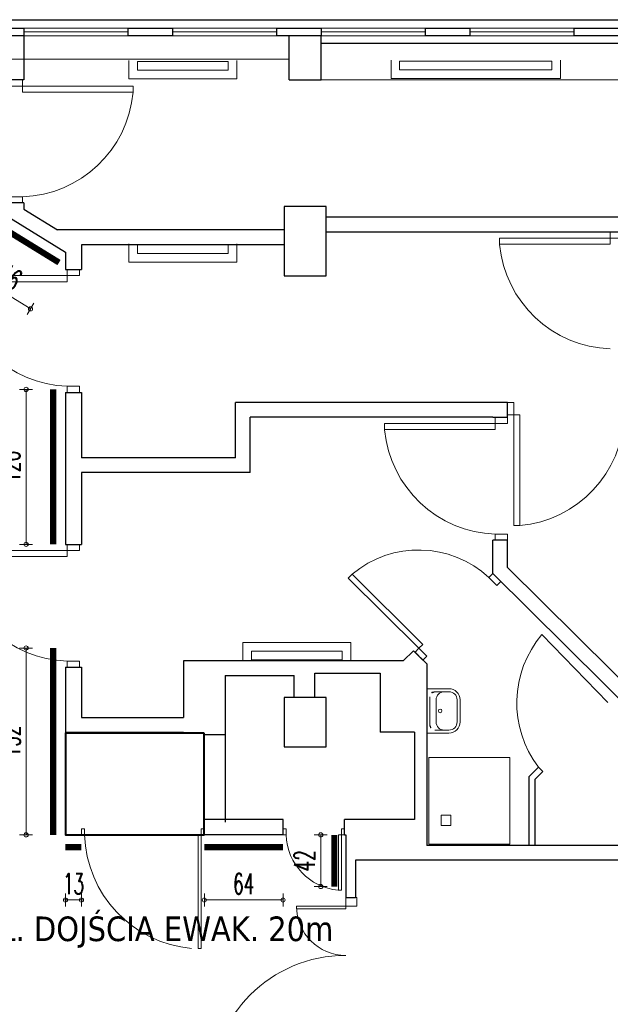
# Model space of a CAD drawing. Header units: millimetres. Extents: x 6612728327 to 6612744462, y 5733542327 to 5733552841.
# Tile 33 of 124: x 6612732698 to 6612733179, y 5733546924 to 5733547725. Entities that reach past the tile are written whole.
import ezdxf
from ezdxf import colors
from ezdxf.entities.mleader import LeaderData, LeaderLine
from ezdxf.math import Vec2, Vec3

# ---------------------------------------------------------------- set-up
doc = ezdxf.new("R2010")
doc.units = ezdxf.units.MM
doc.header["$MEASUREMENT"] = 0
for name, color, linetype in [('!!!!_SCIANY GRUBE', 7, 'Continuous'), ('__ppoż oznaczenia opisy', 7, 'Continuous'), ('A-ARM', 7, 'Continuous'), ('A_osłona PCV ścian', 112, 'Continuous'), ('A_stolarka_opis', 201, 'Continuous'), ('dwa_DRZWI', 7, 'Continuous'), ('dwa_funkcja_komunikacja', 7, 'Continuous'), ('INST_CO', 7, 'Continuous'), ('STOLARKAOKIENNA', 7, 'Continuous'), ('WIDOK', 7, 'Continuous'), ('WYPOSAZ', 7, 'Continuous')]:
    doc.layers.add(name, color=color, linetype=linetype)
doc.layers.add('A_wymiary_osłony ścian', color=5, linetype='Continuous', lineweight=15)
doc.styles.add('GENERATED_STYLE_6', font='tahoma.ttf')
doc.styles.add('wymiarowanie 0-61', font='simplex.shx', dxfattribs={"width": 0.6})
doc.dimstyles.new('BOOM_100', dxfattribs={"dimscale": 0.8, "dimtxt": 21, "dimasz": 0.5, "dimexe": 1.25, "dimexo": 0.625, "dimgap": 6, "dimtad": 1, "dimdec": 1, "dimrnd": 0.5, "dimdsep": 46, "dimtxsty": 'wymiarowanie 0-61', "dimblk": 'WYMIAR_KROPKA', "dimcen": 1, "dimse1": 1, "dimse2": 1, "dimclrd": 256, "dimclrt": 256, "dimaunit": 1, "dimazin": 0, "dimtfac": 1, "dimtdec": 1, "dimtix": 1, "dimtmove": 2, "dimatfit": 3, "dimldrblk": 'WYMIAR_KROPKA', "dimfxl": 1, "dimtolj": 1, "dimtzin": 0, "dimlwd": -1, "dimarcsym": 0})

# ---------------------------------------------------------------- blocks, each defined once
blk = doc.blocks.new('WYMIAR_KROPKA')
h = blk.add_hatch(color=256)
h.paths.add_polyline_path([(0, -4.259949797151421), (0, 4.259949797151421, 0.414213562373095), (-4.259949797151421, 0, 0.414213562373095)])
h.paths.add_polyline_path([(0, 4.259949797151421), (0, -4.259949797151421, 0.414213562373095), (4.259949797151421, 0, 0.414213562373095)])
blk.add_line((0, -13.25317045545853), (0, 13.25317045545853))
blk.add_circle((0, 0), 4.259949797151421)
blk = doc.blocks.new('*D7')
at = {"layer": 'A_wymiary_osłony ścian', "transparency": 16777216}
blk.add_line((6612732943.211658, 5733547061.444688), (6612732943.211658, 5733547020.244687), dxfattribs=at)
at = {"layer": 'Defpoints', "color": 0, "transparency": 16777216}
for p in [(6612732954.281359, 5733547061.844687), (6612732943.211658, 5733547019.844687), (6612732954.281359, 5733547019.844687)]:
    blk.add_point(p, dxfattribs=at)
at = {"layer": 'A_wymiary_osłony ścian', "transparency": 16777216, "xscale": 0.4, "yscale": 0.4, "zscale": 0.4}
for p, rotation in [((6612732943.211658, 5733547061.844687), 90), ((6612732943.211658, 5733547019.844687), 270)]:
    blk.add_blockref('WYMIAR_KROPKA', p, dxfattribs=dict(at, rotation=rotation))
at = {"layer": 'A_wymiary_osłony ścian', "transparency": 16777216, "insert": (6612732930.011657, 5733547040.844685), "char_height": 16.8, "attachment_point": 5, "rotation": 90, "style": 'wymiarowanie 0-61'}
blk.add_mtext('\\A1;42', dxfattribs=at)
blk = doc.blocks.new('*D10')
at = {"layer": 'A_wymiary_osłony ścian', "transparency": 16777216}
blk.add_line((6612732912.116481, 5733547008.931786), (6612732848.91648, 5733547008.931786), dxfattribs=at)
at = {"layer": 'Defpoints', "color": 0, "transparency": 16777216}
for p in [(6612732848.51648, 5733547051.844686), (6612732912.51648, 5733547051.844686), (6612732848.51648, 5733547008.931786)]:
    blk.add_point(p, dxfattribs=at)
at = {"layer": 'A_wymiary_osłony ścian', "transparency": 16777216, "xscale": 0.4, "yscale": 0.4, "zscale": 0.4, "rotation": 180}
blk.add_blockref('WYMIAR_KROPKA', (6612732848.51648, 5733547008.931786), dxfattribs=at)
at = {"layer": 'A_wymiary_osłony ścian', "transparency": 16777216, "xscale": 0.4, "yscale": 0.4, "zscale": 0.4}
blk.add_blockref('WYMIAR_KROPKA', (6612732912.51648, 5733547008.931786), dxfattribs=at)
at = {"layer": 'A_wymiary_osłony ścian', "transparency": 16777216, "insert": (6612732880.51648, 5733547022.131785), "char_height": 16.8, "attachment_point": 5, "style": 'wymiarowanie 0-61'}
blk.add_mtext('\\A1;64', dxfattribs=at)
blk = doc.blocks.new('*D11')
at = {"layer": 'A_wymiary_osłony ścian', "transparency": 16777216}
for p, q in [((6612732735.116481, 5733547008.931786), (6612732734.71648, 5733547008.931786)), ((6612732748.51648, 5733547008.931786), (6612732735.51648, 5733547008.931786)), ((6612732748.91648, 5733547008.931786), (6612732749.316481, 5733547008.931786))]:
    blk.add_line(p, q, dxfattribs=at)
at = {"layer": 'Defpoints', "color": 0, "transparency": 16777216}
for p in [(6612732735.51648, 5733547051.844686), (6612732748.51648, 5733547051.844686), (6612732735.51648, 5733547008.931786)]:
    blk.add_point(p, dxfattribs=at)
at = {"layer": 'A_wymiary_osłony ścian', "transparency": 16777216, "xscale": 0.4, "yscale": 0.4, "zscale": 0.4}
blk.add_blockref('WYMIAR_KROPKA', (6612732735.51648, 5733547008.931786), dxfattribs=at)
at = {"layer": 'A_wymiary_osłony ścian', "transparency": 16777216, "xscale": 0.4, "yscale": 0.4, "zscale": 0.4, "rotation": 180}
blk.add_blockref('WYMIAR_KROPKA', (6612732748.51648, 5733547008.931786), dxfattribs=at)
at = {"layer": 'A_wymiary_osłony ścian', "transparency": 16777216, "insert": (6612732742.01648, 5733547022.131785), "char_height": 16.8, "attachment_point": 5, "style": 'wymiarowanie 0-61'}
blk.add_mtext('\\A1;13', dxfattribs=at)
blk = doc.blocks.new('*D66')
at = {"layer": 'A_wymiary_osłony ścian', "transparency": 16777216}
blk.add_line((6612732659.742293, 5733547518.770029), (6612732706.763119, 5733547489.854948), dxfattribs=at)
at = {"layer": 'Defpoints', "color": 0, "transparency": 16777216}
for p in [(6612732682.575953, 5733547556.665048), (6612732730.27824, 5733547527.330908), (6612732707.103849, 5733547489.645418)]:
    blk.add_point(p, dxfattribs=at)
at = {"layer": 'A_wymiary_osłony ścian', "transparency": 16777216, "xscale": 0.4, "yscale": 0.4, "zscale": 0.4}
for p, rotation in [((6612732659.401563, 5733547518.979559), 148.4108945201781), ((6612732707.103849, 5733547489.645418), 328.4108945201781)]:
    blk.add_blockref('WYMIAR_KROPKA', p, dxfattribs=dict(at, rotation=rotation))
at = {"layer": 'A_wymiary_osłony ścian', "transparency": 16777216, "insert": (6612732690.167182, 5733547515.556598), "char_height": 16.8, "attachment_point": 5, "rotation": 328.41089452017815, "style": 'wymiarowanie 0-61'}
blk.add_mtext('\\A1;56', dxfattribs=at)
blk = doc.blocks.new('*D68')
at = {"layer": 'A_wymiary_osłony ścian', "transparency": 16777216}
blk.add_line((6612732703.511293, 5733547423.748432), (6612732703.511293, 5733547298.548431), dxfattribs=at)
at = {"layer": 'Defpoints', "color": 0, "transparency": 16777216}
for p in [(6612732725.519373, 5733547424.148432), (6612732703.511293, 5733547298.148432), (6612732725.519373, 5733547298.148432)]:
    blk.add_point(p, dxfattribs=at)
at = {"layer": 'A_wymiary_osłony ścian', "transparency": 16777216, "xscale": 0.4, "yscale": 0.4, "zscale": 0.4}
for p, rotation in [((6612732703.511293, 5733547424.148432), 90), ((6612732703.511293, 5733547298.148432), 270)]:
    blk.add_blockref('WYMIAR_KROPKA', p, dxfattribs=dict(at, rotation=rotation))
at = {"layer": 'A_wymiary_osłony ścian', "transparency": 16777216, "insert": (6612732690.311293, 5733547361.148429), "char_height": 16.8, "attachment_point": 5, "rotation": 90, "style": 'wymiarowanie 0-61'}
blk.add_mtext('\\A1;126', dxfattribs=at)
blk = doc.blocks.new('*D69')
at = {"layer": 'A_wymiary_osłony ścian', "transparency": 16777216}
blk.add_line((6612732703.511301, 5733547213.444688), (6612732703.511301, 5733547062.244687), dxfattribs=at)
at = {"layer": 'Defpoints', "color": 0, "transparency": 16777216}
for p in [(6612732725.519372, 5733547213.844687), (6612732703.511301, 5733547061.844687), (6612732725.519372, 5733547061.844687)]:
    blk.add_point(p, dxfattribs=at)
at = {"layer": 'A_wymiary_osłony ścian', "transparency": 16777216, "xscale": 0.4, "yscale": 0.4, "zscale": 0.4}
for p, rotation in [((6612732703.511301, 5733547213.844687), 90), ((6612732703.511301, 5733547061.844687), 270)]:
    blk.add_blockref('WYMIAR_KROPKA', p, dxfattribs=dict(at, rotation=rotation))
at = {"layer": 'A_wymiary_osłony ścian', "transparency": 16777216, "insert": (6612732690.3113, 5733547137.844685), "char_height": 16.8, "attachment_point": 5, "rotation": 90, "style": 'wymiarowanie 0-61'}
blk.add_mtext('\\A1;152', dxfattribs=at)
blk = doc.blocks.new('_DotSmall')
at = {"color": 0, "linetype": 'ByBlock', "const_width": 0.5}
blk.add_lwpolyline([(-0.0625, 0, 1), (0.0625, 0, 1)], format="xyb", close=True, dxfattribs=at)

msp = doc.modelspace()

# ---------------------------------------------------------------- linework, layer by layer
at = {"layer": '!!!!_SCIANY GRUBE', "color": 7, "lineweight": 30}
for p, q in [((6612732917.51648, 5733547675.844687), (6612732917.51648, 5733547711.844687)), ((6612732943.51648, 5733547675.844687), (6612732943.51648, 5733547711.844687)), ((6612732933.516481, 5733547675.844687), (6612732943.51648, 5733547675.844687)), ((6612733095.23037, 5733547413.452048), (6612732873.89826, 5733547413.452048)), ((6612733083.230371, 5733547401.452048), (6612732885.89826, 5733547401.452048)), ((6612732873.89826, 5733547368.452048), (6612732748.51648, 5733547368.452048)), ((6612732885.89826, 5733547356.452048), (6612732748.51648, 5733547356.452048)), ((6612732831.516479, 5733547203.452047), (6612732831.516479, 5733547157.319593)), ((6612733010.321342, 5733547203.452047), (6612732831.516479, 5733547203.452047)), ((6612733029.516481, 5733547200.873752), (6612733029.516481, 5733547053.344686)), ((6612732865.516481, 5733547191.452047), (6612732865.516481, 5733547143.452048)), ((6612732865.516481, 5733547191.452047), (6612732921.51648, 5733547191.452047)), ((6612732921.51648, 5733547173.452048), (6612732921.51648, 5733547191.452047)), ((6612732938.51648, 5733547173.452048), (6612732938.51648, 5733547193.452048)), ((6612732938.51648, 5733547193.452048), (6612732991.420441, 5733547193.452048)), ((6612732991.420441, 5733547193.452048), (6612732991.420441, 5733547145.452047)), ((6612733019.420441, 5733547145.452047), (6612732991.420441, 5733547145.452047)), ((6612733019.420441, 5733547145.452047), (6612733019.420441, 5733547074.286092)), ((6612732848.466479, 5733547142.952048), (6612732848.466479, 5733547061.844684)), ((6612732848.966479, 5733547143.452048), (6612732865.516481, 5733547143.452048)), ((6612732865.516481, 5733547143.452048), (6612732865.516481, 5733547072.286093)), ((6612732912.51648, 5733547074.286092), (6612732849.277401, 5733547074.286092)), ((6612732912.51648, 5733547061.844686), (6612732912.51648, 5733547074.286092)), ((6612733019.420441, 5733547074.286092), (6612732962.51648, 5733547074.286092)), ((6612732962.522588, 5733547061.844686), (6612732962.51648, 5733547074.286092)), ((6612732748.51648, 5733547061.844686), (6612732735.516479, 5733547061.844686)), ((6612732912.51648, 5733547061.844686), (6612732848.466479, 5733547061.844687)), ((6612732962.522588, 5733547061.844686), (6612732962.572588, 5733547061.844686)), ((6612732962.522588, 5733547061.844686), (6612732962.572588, 5733547061.844686)), ((6612733303.323967, 5733547053.344686), (6612733029.516481, 5733547053.344686)), ((6612733315.323967, 5733547041.344685), (6612732971.51648, 5733547041.344685)), ((6612733315.323967, 5733547041.344685), (6612732971.51648, 5733547041.344685))]:
    msp.add_line(p, q, dxfattribs=at)
for points in [[(6612732701.516479, 5733547711.844687), (6612732665.51648, 5733547711.844687), (6612732665.51648, 5733547717.844687), (6612732701.516479, 5733547717.844687)], [(6612732822.51648, 5733547711.844687), (6612732786.516479, 5733547711.844687), (6612732786.516479, 5733547717.844687), (6612732822.51648, 5733547717.844687)], [(6612732943.51648, 5733547711.844687), (6612732907.51648, 5733547711.844687), (6612732907.51648, 5733547717.844687), (6612732943.51648, 5733547717.844687)], [(6612733064.51648, 5733547711.844687), (6612733028.51648, 5733547711.844687), (6612733028.51648, 5733547717.844687), (6612733064.51648, 5733547717.844687)], [(6612733064.51648, 5733547711.844687), (6612733028.51648, 5733547711.844687), (6612733028.51648, 5733547717.844687), (6612733064.51648, 5733547717.844687)], [(6612733185.51648, 5733547711.844687), (6612733149.516481, 5733547711.844687), (6612733149.516481, 5733547717.844687), (6612733185.51648, 5733547717.844687)], [(6612733185.51648, 5733547711.844687), (6612733149.516481, 5733547711.844687), (6612733149.516481, 5733547717.844687), (6612733185.51648, 5733547717.844687)], [(6612732913.51648, 5733547516.452048), (6612732947.51648, 5733547516.452048), (6612732947.51648, 5733547572.844687), (6612732913.51648, 5733547572.844687)], [(6612732913.51648, 5733547133.452048), (6612732947.51648, 5733547133.452048), (6612732947.51648, 5733547173.452048), (6612732913.51648, 5733547173.452048)]]:
    msp.add_lwpolyline(points, close=True, dxfattribs=at)
for points in [[(6612732701.516479, 5733547711.844687), (6612732701.516479, 5733547675.844687)], [(6612732701.516479, 5733547675.844687), (6612732689.516479, 5733547675.844687)], [(6612732917.51648, 5733547675.844687), (6612732943.51648, 5733547675.844687)], [(6612732701.516301, 5733547575.844686), (6612732689.516301, 5733547575.844686)], [(6612732689.516301, 5733547575.844686), (6612732689.516301, 5733547564.136616), (6612732735.516479, 5733547535.849173)], [(6612732701.516301, 5733547575.844686), (6612732701.516301, 5733547570.844687), (6612732729.161184, 5733547553.844687)], [(6612732701.516301, 5733547575.844686), (6612732701.516301, 5733547570.844687)], [(6612733198.456308, 5733547564.157883), (6612732947.51648, 5733547564.157883)], [(6612732913.51648, 5733547553.844687), (6612732729.161184, 5733547553.844687)], [(6612733198.45633, 5733547552.157883), (6612732947.51648, 5733547552.157883)], [(6612732748.51648, 5733547541.844686), (6612732748.51648, 5733547521.723331)], [(6612732913.51648, 5733547541.844686), (6612732748.51648, 5733547541.844686)], [(6612732735.516479, 5733547535.849173), (6612732735.516479, 5733547521.723331)], [(6612732735.516479, 5733547521.723331), (6612732748.51648, 5733547521.723331)], [(6612732735.516479, 5733547421.723331), (6612732735.516479, 5733547298.148429)], [(6612732735.516479, 5733547421.723331), (6612732748.51648, 5733547421.723331)], [(6612732748.51648, 5733547421.723331), (6612732748.51648, 5733547368.452048)], [(6612732873.89826, 5733547368.452048), (6612732873.89826, 5733547413.452048)], [(6612733095.23037, 5733547401.452048), (6612733095.23037, 5733547413.452048)], [(6612732885.89826, 5733547356.452048), (6612732885.89826, 5733547401.452048)], [(6612733083.230371, 5733547401.452048), (6612733095.23037, 5733547401.452048)], [(6612732748.51648, 5733547356.452048), (6612732748.51648, 5733547298.148429)], [(6612732735.516479, 5733547298.148429), (6612732748.51648, 5733547298.148429)], [(6612733303.323967, 5733547155.383474), (6612733203.404815, 5733547155.383474), (6612733083.230371, 5733547274.340143), (6612733083.230371, 5733547301.452048)], [(6612733095.23037, 5733547301.452048), (6612733083.230371, 5733547301.452048)], [(6612733303.323967, 5733547167.383474), (6612733208.339617, 5733547167.383474), (6612733095.23037, 5733547279.346541), (6612733095.23037, 5733547301.452048)], [(6612733018.690909, 5733547211.589623), (6612733010.321342, 5733547203.452047)], [(6612733029.516481, 5733547200.873752), (6612733018.690909, 5733547211.589623)], [(6612732735.516479, 5733547198.148429), (6612732748.51648, 5733547198.148429)], [(6612732735.516479, 5733547198.148429), (6612732735.516479, 5733547145.319593)], [(6612732748.51648, 5733547198.148429), (6612732748.51648, 5733547157.319593)], [(6612732748.51648, 5733547157.319593), (6612732831.516479, 5733547157.319593)], [(6612732735.516479, 5733547145.319593), (6612732831.516479, 5733547145.319593)], [(6612733112.637804, 5733547053.344686), (6612733112.637804, 5733547109.313374), (6612733120.284778, 5733547117.038629)], [(6612733117.637804, 5733547053.344686), (6612733117.637804, 5733547107.257205), (6612733123.838269, 5733547113.521145)], [(6612733123.838269, 5733547113.521145), (6612733120.284778, 5733547117.038629)], [(6612732748.51648, 5733547061.844686), (6612732735.516479, 5733547061.844686)], [(6612732912.51648, 5733547061.844686), (6612732848.466479, 5733547061.844687)], [(6612732962.522588, 5733547061.844686), (6612732963.51648, 5733547061.844686)], [(6612732963.51648, 5733547061.844686), (6612732963.51648, 5733547010.867838)], [(6612733029.516481, 5733547061.844686), (6612733029.516481, 5733547053.344686)], [(6612732971.51648, 5733547041.344685), (6612732971.51648, 5733547010.867838)], [(6612732963.51648, 5733547010.867838), (6612732971.51648, 5733547010.867838)]]:
    msp.add_lwpolyline(points, dxfattribs=at)
at = {"layer": 'A-ARM', "color": 7, "lineweight": 18}
for points in [[(6612733097.070872, 5733547124.857825), (6612733031.085616, 5733547124.857825), (6612733031.085616, 5733547054.364356), (6612733097.070872, 5733547054.364356)], [(6612733041.25705, 5733547077.777221), (6612733048.993472, 5733547077.777221), (6612733048.993472, 5733547069.530731), (6612733041.25705, 5733547069.530731)]]:
    msp.add_lwpolyline(points, close=True, dxfattribs=at)
at = {"layer": 'A_osłona PCV ścian', "const_width": 5}
for points in [[(6612732730.27824, 5733547527.330907), (6612732682.575953, 5733547556.665048)], [(6612732725.519368, 5733547521.723331), (6612732725.519368, 5733547523.723331)], [(6612732725.519369, 5733547298.14843), (6612732725.519369, 5733547424.14843)], [(6612732725.519368, 5733547061.844686), (6612732725.519368, 5733547213.844686)], [(6612732954.281355, 5733547061.844686), (6612732954.281355, 5733547019.844686)], [(6612732735.51648, 5733547051.844686), (6612732748.51648, 5733547051.844686)], [(6612732912.51648, 5733547051.844686), (6612732848.51648, 5733547051.844686)]]:
    msp.add_lwpolyline(points, dxfattribs=at)
at = {"layer": 'dwa_DRZWI', "color": 7, "lineweight": 20}
for p, q in [((6612732923.51648, 5733547003.867694), (6612732963.51648, 5733547003.867837)), ((6612732963.516489, 5733547001.645615), (6612732923.51648, 5733547001.645472)), ((6612732963.51648, 5733547003.867837), (6612732963.516489, 5733547001.645615))]:
    msp.add_line(p, q, dxfattribs=at)
for points in [[(6612732700.51648, 5733547675.844677), (6612732690.516479, 5733547675.844695), (6612732690.516472, 5733547670.844695), (6612732700.516471, 5733547670.844677)], [(6612732790.560068, 5733547670.844517), (6612732700.516471, 5733547670.844677), (6612732700.516462, 5733547665.844678), (6612732790.560061, 5733547665.844517)], [(6612732700.51631, 5733547580.844677), (6612732690.516311, 5733547580.844695), (6612732690.516301, 5733547575.844695), (6612732700.516301, 5733547575.844678)], [(6612733088.748617, 5733547547.157525), (6612733178.792214, 5733547547.157686), (6612733178.792223, 5733547542.157686), (6612733088.748626, 5733547542.157526)], [(6612733178.792205, 5733547552.157686), (6612733188.792205, 5733547552.157704), (6612733188.792214, 5733547547.157704), (6612733178.792214, 5733547547.157686)], [(6612732646.972893, 5733547516.723162), (6612732737.016489, 5733547516.723323), (6612732737.016498, 5733547511.723322), (6612732646.9729, 5733547511.723161)], [(6612732737.01648, 5733547521.723323), (6612732747.016479, 5733547521.723341), (6612732747.016489, 5733547516.723341), (6612732737.016489, 5733547516.723323)], [(6612732737.01665, 5733547426.723322), (6612732747.01665, 5733547426.723341), (6612732747.016659, 5733547421.72334), (6612732737.016659, 5733547421.723322)], [(6612733095.230389, 5733547403.452048), (6612733095.23037, 5733547413.452048), (6612733100.230371, 5733547413.452057), (6612733100.230389, 5733547403.452058)], [(6612733100.23055, 5733547313.40846), (6612733100.230389, 5733547403.452058), (6612733105.230389, 5733547403.452066), (6612733105.23055, 5733547313.408469)], [(6612732995.186783, 5733547396.451869), (6612733085.230379, 5733547396.45203), (6612733085.230388, 5733547391.45203), (6612732995.18679, 5733547391.451869)], [(6612733085.230371, 5733547401.45203), (6612733095.23037, 5733547401.452048), (6612733095.230379, 5733547396.452048), (6612733085.230379, 5733547396.45203)], [(6612733085.23054, 5733547306.45203), (6612733095.23054, 5733547306.452048), (6612733095.23055, 5733547301.452048), (6612733085.230549, 5733547301.45203)], [(6612732737.01648, 5733547298.14842), (6612732747.016479, 5733547298.148438), (6612732747.016489, 5733547293.148438), (6612732737.016489, 5733547293.14842)], [(6612732646.972893, 5733547293.14826), (6612732737.016489, 5733547293.14842), (6612732737.016498, 5733547288.14842), (6612732646.9729, 5733547288.148259)], [(6612732965.486937, 5733547270.586259), (6612733023.081401, 5733547213.57542), (6612733026.247136, 5733547216.773565), (6612732968.652671, 5733547273.784403)], [(6612733080.064635, 5733547271.142), (6612733086.460922, 5733547264.81053), (6612733089.626657, 5733547268.008673), (6612733083.230371, 5733547274.340143)], [(6612733019.915666, 5733547210.377277), (6612733026.311952, 5733547204.045808), (6612733029.477688, 5733547207.243951), (6612733023.081401, 5733547213.57542)], [(6612732737.01665, 5733547203.14842), (6612732747.01665, 5733547203.148438), (6612732747.016659, 5733547198.148438), (6612732737.016659, 5733547198.14842)], [(6612732751.016778, 5733547061.844769), (6612732751.016786, 5733547066.84538), (6612732748.51648, 5733547066.845385), (6612732748.516472, 5733547061.844773)], [(6612732848.466479, 5733547061.844684), (6612732848.466489, 5733547066.845295), (6612732845.966183, 5733547066.845299), (6612732845.966174, 5733547061.844688)], [(6612732915.016787, 5733547061.84477), (6612732915.016794, 5733547066.845382), (6612732912.516489, 5733547066.845387), (6612732912.51648, 5733547061.844775)], [(6612732962.522588, 5733547061.844686), (6612732962.522597, 5733547066.845297), (6612732960.022291, 5733547066.845301), (6612732960.022283, 5733547061.84469)], [(6612732845.96609, 5733546969.481184), (6612732845.966174, 5733547061.844688), (6612732843.465868, 5733547061.844692), (6612732843.465785, 5733546969.481188)], [(6612732960.022202, 5733547016.817392), (6612732960.022283, 5733547061.84469), (6612732957.521976, 5733547061.844694), (6612732957.521896, 5733547016.817396)], [(6612732972.51648, 5733547003.867837), (6612732963.51648, 5733547003.867837), (6612732963.51648, 5733547010.867838), (6612732972.51648, 5733547010.867838)]]:
    msp.add_lwpolyline(points, close=True, dxfattribs=at)
msp.add_lwpolyline([(6612733176.873692, 5733547169.574571), (6612733123.197107, 5733547224.792127, 0.3532119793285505), (6612733120.284778, 5733547117.038629)], format="xyb", dxfattribs=at)
msp.add_lwpolyline([(6612732923.51648, 5733547001.645472), (6612732923.51648, 5733547003.867694)], dxfattribs=at)
for centre, radius, start, end in [((6612732697.423141, 5733547674.31891), 93.52539656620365, 271.8953175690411, 354.7629773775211), ((6612733181.885544, 5733547550.631918), 93.52539652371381, 185.2370226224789, 268.1046824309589), ((6612732740.109818, 5733547520.197555), 93.52539698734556, 185.2370226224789, 268.1046824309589), ((6612733096.756156, 5733547406.545387), 93.52539705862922, 275.2370226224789, 358.1046824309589), ((6612733088.323709, 5733547399.926262), 93.52539605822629, 185.2370226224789, 268.1046824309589), ((6612733022.860291, 5733547209.39467), 84.17285689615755, 47.18702097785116, 130.0548440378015), ((6612732740.109818, 5733547296.622653), 93.52539698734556, 185.2370226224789, 268.1046824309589), ((6612732846.901368, 5733547065.017786), 95.93707599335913, 181.8953176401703, 264.7629722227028), ((6612732961.759611, 5733547063.391542), 46.76840982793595, 181.8953175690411, 264.7629773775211), ((6612732963.51648, 5733547003.867838), 40.00000056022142, 180, 270), ((6612732963.51648, 5733546853.867837), 110.000000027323, 90, 180)]:
    msp.add_arc(centre, radius, start, end, dxfattribs=at)
at = {"layer": 'dwa_funkcja_komunikacja', "color": 7, "lineweight": 40}
msp.add_lwpolyline([(6612732848.466479, 5733547144.469496), (6612732735.519368, 5733547144.469496), (6612732735.519368, 5733547061.844687), (6612732848.466479, 5733547061.844687)], close=True, dxfattribs=at)
at = {"layer": 'INST_CO', "color": 30, "lineweight": 15, "true_color": 0xf8991e}
for points in [[(6612732874.919291, 5733547691.626066), (6612732874.919291, 5733547676.735375), (6612732787.11367, 5733547676.735375), (6612732787.11367, 5733547691.626066)], [(6612732867.919291, 5733547690.844687), (6612732794.113669, 5733547690.844687), (6612732794.113669, 5733547683.735376), (6612732867.919291, 5733547683.735376), (6612732867.919291, 5733547690.844687), (6612732794.113669, 5733547690.844687)], [(6612733138.199478, 5733547691.843127), (6612733138.199478, 5733547676.952438), (6612733000.393856, 5733547676.952438), (6612733000.393856, 5733547691.843127)], [(6612733131.199477, 5733547691.061748), (6612733007.393857, 5733547691.061748), (6612733007.393857, 5733547683.952437), (6612733131.199477, 5733547683.952437), (6612733131.199477, 5733547691.061748), (6612733007.393857, 5733547691.061748)], [(6612732874.919291, 5733547542.626065), (6612732874.919291, 5733547527.735376), (6612732787.11367, 5733547527.735376), (6612732787.11367, 5733547542.626065)], [(6612732867.919291, 5733547541.844686), (6612732794.113669, 5733547541.844686), (6612732794.113669, 5733547534.735375), (6612732867.919291, 5733547534.735375), (6612732867.919291, 5733547541.844686), (6612732794.113669, 5733547541.844686)], [(6612732967.580349, 5733547203.452047), (6612732967.580349, 5733547218.342737), (6612732879.774728, 5733547218.342737), (6612732879.774728, 5733547203.452047)], [(6612732960.580349, 5733547204.233427), (6612732886.774728, 5733547204.233427), (6612732886.774728, 5733547211.342738), (6612732960.580349, 5733547211.342738), (6612732960.580349, 5733547204.233427), (6612732886.774728, 5733547204.233427)]]:
    msp.add_lwpolyline(points, dxfattribs=at)
at = {"layer": 'STOLARKAOKIENNA', "color": 7, "lineweight": 18}
for p, q in [((6612732786.516479, 5733547717.844687), (6612732701.516479, 5733547717.844687)), ((6612732786.516479, 5733547714.844687), (6612732701.516479, 5733547714.844687)), ((6612732907.51648, 5733547717.844687), (6612732822.51648, 5733547717.844687)), ((6612732907.51648, 5733547714.844687), (6612732822.51648, 5733547714.844687)), ((6612733028.51648, 5733547717.844687), (6612732943.51648, 5733547717.844687)), ((6612733028.51648, 5733547714.844687), (6612732943.51648, 5733547714.844687)), ((6612733149.516481, 5733547717.844687), (6612733064.51648, 5733547717.844687)), ((6612733149.516481, 5733547717.844687), (6612733064.51648, 5733547717.844687)), ((6612733149.516481, 5733547714.844687), (6612733064.51648, 5733547714.844687)), ((6612733149.516481, 5733547714.844687), (6612733064.51648, 5733547714.844687)), ((6612732786.516479, 5733547711.844687), (6612732701.516479, 5733547711.844687)), ((6612732907.51648, 5733547711.844687), (6612732822.51648, 5733547711.844687)), ((6612733028.51648, 5733547711.844687), (6612732943.51648, 5733547711.844687)), ((6612733149.516481, 5733547711.844687), (6612733064.51648, 5733547711.844687)), ((6612733149.516481, 5733547711.844687), (6612733064.51648, 5733547711.844687)), ((6612731743.516479, 5733547692.844689), (6612732917.51648, 5733547692.844681)), ((6612733298.456152, 5733547675.844701), (6612732943.51648, 5733547675.844687))]:
    msp.add_line(p, q, dxfattribs=at)
at = {"layer": 'WIDOK', "color": 7}
for p, q in [((6612731344.516478, 5733547724.844687), (6612743410.516496, 5733547724.844687)), ((6612731344.516478, 5733547724.844687), (6612743413.516496, 5733547724.844687)), ((6612732943.51648, 5733547705.844687), (6612733163.51648, 5733547705.844687)), ((6612732948.51648, 5733547705.844687), (6612733163.51648, 5733547705.844687)), ((6612733163.51648, 5733547705.844687), (6612733521.516481, 5733547705.844687)), ((6612733163.51648, 5733547705.844687), (6612733521.516481, 5733547705.844687))]:
    msp.add_line(p, q, dxfattribs=at)
at = {"layer": 'WYPOSAZ', "color": 7, "lineweight": 18}
for p, q in [((6612733029.516481, 5733547144.690784), (6612733029.516481, 5733547180.690784)), ((6612733029.516481, 5733547180.690784), (6612733047.51648, 5733547180.690784)), ((6612733036.116481, 5733547178.290783), (6612733047.51648, 5733547178.290783)), ((6612733031.916481, 5733547151.290784), (6612733031.916481, 5733547174.090784)), ((6612733037.028834, 5733547153.690784), (6612733037.028834, 5733547171.690784)), ((6612733054.116481, 5733547153.690784), (6612733054.116481, 5733547171.690784)), ((6612733056.51648, 5733547153.690784), (6612733056.51648, 5733547171.690784)), ((6612733036.116481, 5733547147.090783), (6612733047.51648, 5733547147.090783)), ((6612733029.516481, 5733547144.690784), (6612733047.51648, 5733547144.690784))]:
    msp.add_line(p, q, dxfattribs=at)
msp.add_circle((6612733040.370092, 5733547162.690784), 1.472163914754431, dxfattribs=at)
for centre, radius, start, end in [((6612733036.11648, 5733547174.090784), 4.199999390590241, 90, 180), ((6612733043.628834, 5733547171.690784), 6.599999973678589, 90, 180), ((6612733047.516481, 5733547171.690784), 8.99999962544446, 0, 90), ((6612733047.516481, 5733547171.690784), 6.599999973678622, 0, 90), ((6612733043.628834, 5733547153.690784), 6.599999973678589, 180, 270), ((6612733047.516481, 5733547153.690784), 6.599999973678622, 270, 0), ((6612733047.516481, 5733547153.690784), 8.999999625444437, 270, 0), ((6612733036.116481, 5733547151.290784), 4.200000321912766, 180, 270)]:
    msp.add_arc(centre, radius, start, end, dxfattribs=at)

# ---------------------------------------------------------------- texts
at = {"layer": '__ppoż oznaczenia opisy', "color": 7, "lineweight": 40, "insert": (6612732663.420921, 5733546995.482132), "char_height": 20.00000002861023, "attachment_point": 1, "style": 'GENERATED_STYLE_6'}
msp.add_mtext('\\A1;{\\pql;\\fTahoma|b0|i0|c238|p34;DŁ. DOJŚCIA EWAK. 20m}', dxfattribs=at)

# ---------------------------------------------------------------- dimensions: what is measured, and where the dimension line sits
at = {"layer": 'A_wymiary_osłony ścian'}
dim = msp.add_aligned_dim(p1=(6612732682.575953, 5733547556.665048), p2=(6612732730.27824, 5733547527.330907), distance=-44.24080070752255, dimstyle='BOOM_100', dxfattribs=at)
dim.commit()
dim.dimension.update_dxf_attribs({"geometry": '*D66', "text_midpoint": (6612732690.167182, 5733547515.556598)})
for base, p1, p2, picture, middle in [((6612732703.511293, 5733547298.148432), (6612732725.519369, 5733547424.14843), (6612732725.519369, 5733547298.14843), '*D68', (6612732690.311293, 5733547361.148429)), ((6612732703.511301, 5733547061.844687), (6612732725.519368, 5733547213.844686), (6612732725.519368, 5733547061.844686), '*D69', (6612732690.3113, 5733547137.844685)), ((6612732943.211658, 5733547019.844687), (6612732954.281355, 5733547061.844686), (6612732954.281355, 5733547019.844686), '*D7', (6612732930.011657, 5733547040.844685))]:
    dim = msp.add_linear_dim(base=base, p1=p1, p2=p2, angle=90, dimstyle='BOOM_100', dxfattribs=at)
    dim.commit()
    dim.dimension.update_dxf_attribs({"geometry": picture, "text_midpoint": middle})
for base, p1, p2, picture, middle in [((6612732735.51648, 5733547008.931786), (6612732748.51648, 5733547051.844686), (6612732735.51648, 5733547051.844686), '*D11', (6612732742.01648, 5733547022.131785)), ((6612732848.51648, 5733547008.931786), (6612732912.51648, 5733547051.844686), (6612732848.51648, 5733547051.844686), '*D10', (6612732880.51648, 5733547022.131785))]:
    dim = msp.add_linear_dim(base=base, p1=p1, p2=p2, dimstyle='BOOM_100', dxfattribs=at)
    dim.commit()
    dim.dimension.update_dxf_attribs({"geometry": picture, "text_midpoint": middle})

# ---------------------------------------------------------------- leaders
at = {"layer": 'A_stolarka_opis', "lineweight": 18}
ml = msp.add_multileader_mtext('Standard', dxfattribs=at)
ml.set_content('\\A1;wym.zewn.ościeżnicy\\P157.5/215', color=256, style='wymiarowanie 0-61')
ml.set_leader_properties(lineweight=15)
ml.set_arrow_properties(name='DOTSMALL')
ml.build(insert=Vec2(0, 0))
ml.multileader.update_dxf_attribs({"text_left_attachment_type": 5, "text_right_attachment_type": 5, "dogleg_length": 5, "arrow_head_size": 15})
ctx = ml.context
ctx.base_point, ctx.char_height, ctx.arrow_head_size, ctx.landing_gap_size, ctx.plane_origin, ctx.plane_x_axis, ctx.plane_y_axis = Vec3(6612732435.419971, 5733547315.852081), 16, 15, 0, Vec3(6612724133.261053, 5733538613.297839), Vec3(1, -1.985217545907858e-14), Vec3(1.985217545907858e-14, 1)
ctx.left_attachment, ctx.right_attachment = 5, 5
notes = []
notes.append((ctx, [(0, (1, 1, 0), (6612732430.419971, 5733547315.852081), (1, -1.985217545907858e-14), 5, [(0, [(6612732338.82624, 5733547370.504821)], 0, [])])]))
ctx.mtext.insert, ctx.mtext.text_direction, ctx.mtext.rotation, ctx.mtext.width, ctx.mtext.defined_height, ctx.mtext.flow_direction = Vec3(6612732435.419971, 5733547366.8997), Vec3(1, -1.985217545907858e-14), 6.283185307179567, 815.7942582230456, 204.7769869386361, 5
for ctx, leaders in notes:
    for number, flags, end, landing, length, lines in leaders:
        leader = LeaderData()
        leader.index, (leader.has_last_leader_line, leader.has_dogleg_vector, leader.attachment_direction) = number, flags
        leader.last_leader_point, leader.dogleg_vector, leader.dogleg_length = Vec3(end), Vec3(landing), length
        for number, points, colour, breaks in lines:
            line = LeaderLine()
            line.index, line.vertices, line.color, line.breaks = number, Vec3.list(points), colors.encode_raw_color(colour), breaks
            leader.lines.append(line)
        ctx.leaders.append(leader)

doc.saveas('drawing.dxf')
